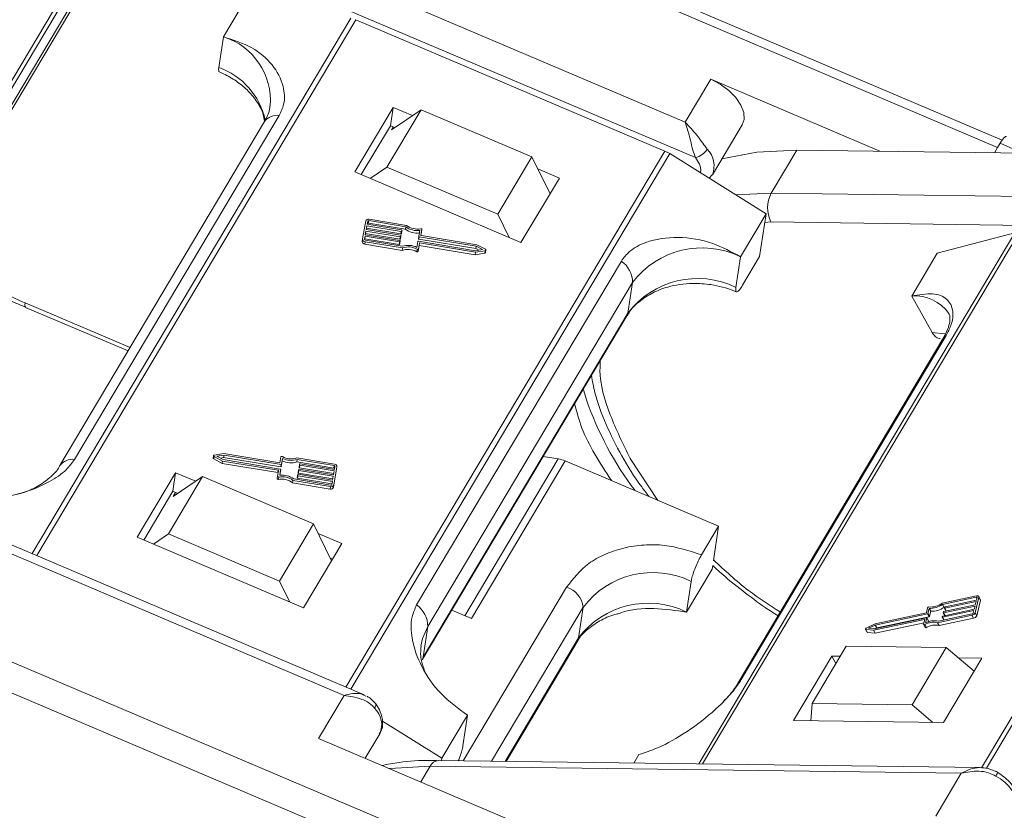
# Model space of a CAD drawing. Header units: millimetres. Extents: x 3117 to 4040, y -135 to 518.
# Tile 21 of 38: x 3547 to 3595, y 364 to 403. Entities that reach past the tile are written whole.
import ezdxf

# ---------------------------------------------------------------- set-up
doc = ezdxf.new("R2010")
doc.units = ezdxf.units.MM

msp = doc.modelspace()

# ---------------------------------------------------------------- linework, layer by layer
at = {"color": 7, "linetype": 'Continuous', "lineweight": 15}
for p, q in [((3552.977, 411.023), (3537.429, 384.901)), ((3537.552, 384.733), (3553.087, 410.834)), ((3579.452, 398.069), (3553.904, 408.938)), ((3594.965, 397.193), (3566.953, 409.11)), ((3567.332, 408.501), (3594.746, 396.839)), ((3579.954, 396.338), (3554.705, 407.079)), ((3550.363, 405.459), (3540.341, 388.621)), ((3540.271, 388.264), (3550.293, 405.102)), ((3556.847, 402.253), (3558.099, 404.358)), ((3563.088, 403.171), (3547.481, 376.948)), ((3547.711, 376.85), (3563.329, 403.091)), ((3563.329, 403.091), (3578.456, 396.656)), ((3556.847, 402.253), (3556.619, 400.753)), ((3580.705, 400.174), (3579.452, 398.069)), ((3588.986, 396.651), (3580.705, 400.174)), ((3565.154, 398.798), (3563.275, 395.64)), ((3566.518, 398.68), (3564.848, 395.874)), ((3565.154, 398.798), (3565.017, 397.898)), ((3565.068, 397.7), (3566.518, 398.68)), ((3566.098, 398.396), (3565.154, 398.798)), ((3571.942, 396.373), (3566.518, 398.68)), ((3549.556, 381.561), (3559.578, 398.399)), ((3558.859, 398.099), (3548.837, 381.26)), ((3565.017, 397.898), (3563.593, 395.505)), ((3565.228, 397.808), (3565.017, 397.898)), ((3565.068, 397.7), (3565.152, 397.841)), ((3580.78, 395.496), (3582.241, 397.951)), ((3583.664, 394.6), (3584.917, 396.705)), ((3584.917, 396.705), (3597.715, 396.536)), ((3594.746, 396.839), (3594.59, 396.577)), ((3594.871, 397.049), (3594.746, 396.839)), ((3595.96, 396.559), (3594.871, 397.049)), ((3578.456, 396.656), (3562.838, 370.415)), ((3563.083, 370.311), (3578.691, 396.533)), ((3570.272, 393.566), (3571.942, 396.373)), ((3571.942, 396.373), (3572.832, 394.565)), ((3578.691, 396.533), (3583.413, 393.589)), ((3564.848, 395.874), (3564.028, 395.32)), ((3570.272, 393.566), (3564.848, 395.874)), ((3573.291, 395.336), (3572.23, 395.787)), ((3563.275, 395.64), (3571.411, 392.179)), ((3571.411, 392.179), (3573.291, 395.336)), ((3580.627, 395.326), (3580.764, 395.5)), ((3572.836, 394.572), (3572.826, 394.576)), ((3583.664, 394.6), (3581.914, 394.524)), ((3609.67, 394.257), (3583.664, 394.6)), ((3565.81, 393.021), (3563.972, 393.326)), ((3570.833, 392.425), (3570.272, 393.566)), ((3583.413, 393.589), (3582.16, 391.484)), ((3583.413, 393.589), (3583.093, 391.49)), ((3563.814, 393.239), (3563.66, 392.356)), ((3563.868, 393.003), (3563.836, 392.819)), ((3563.839, 392.818), (3563.85, 392.883)), ((3563.85, 392.883), (3563.868, 393.003)), ((3563.85, 392.883), (3565.53, 392.604)), ((3565.548, 392.724), (3563.868, 393.003)), ((3563.907, 393.223), (3563.881, 393.076)), ((3563.881, 393.076), (3565.561, 392.798)), ((3563.884, 393.076), (3563.888, 393.103)), ((3563.888, 393.103), (3563.907, 393.223)), ((3563.959, 393.253), (3563.941, 393.133)), ((3563.941, 393.133), (3565.75, 392.832)), ((3565.768, 392.952), (3563.959, 393.253)), ((3565.75, 392.832), (3565.768, 392.952)), ((3583.645, 393.186), (3583.348, 393.165)), ((3610.564, 392.831), (3583.645, 393.186)), ((3563.779, 392.488), (3563.753, 392.34)), ((3563.753, 392.328), (3563.76, 392.368)), ((3563.76, 392.368), (3563.779, 392.488)), ((3563.76, 392.368), (3565.44, 392.089)), ((3565.458, 392.209), (3563.779, 392.488)), ((3563.823, 392.745), (3563.791, 392.561)), ((3563.791, 392.561), (3565.471, 392.283)), ((3563.794, 392.561), (3563.805, 392.625)), ((3563.805, 392.625), (3563.823, 392.745)), ((3563.805, 392.625), (3565.485, 392.347)), ((3565.503, 392.466), (3563.823, 392.745)), ((3563.836, 392.819), (3565.516, 392.54)), ((3565.485, 392.347), (3565.503, 392.466)), ((3565.511, 392.361), (3565.53, 392.481)), ((3565.511, 392.361), (3565.518, 392.398)), ((3565.518, 392.398), (3565.536, 392.518)), ((3565.53, 392.604), (3565.548, 392.724)), ((3565.536, 392.518), (3565.53, 392.481)), ((3565.556, 392.619), (3565.574, 392.739)), ((3565.556, 392.619), (3565.563, 392.655)), ((3565.563, 392.655), (3565.581, 392.775)), ((3565.581, 392.775), (3565.574, 392.739)), ((3566.392, 392.366), (3566.41, 392.486)), ((3566.41, 392.486), (3566.459, 392.771)), ((3566.412, 392.344), (3566.43, 392.464)), ((3569.222, 392.001), (3566.43, 392.464)), ((3566.562, 392.811), (3566.515, 392.545)), ((3566.516, 392.536), (3566.543, 392.691)), ((3569.253, 392.072), (3566.535, 392.522)), ((3566.562, 392.811), (3566.543, 392.691)), ((3595.591, 392.65), (3580.119, 366.655)), ((3580.305, 366.653), (3595.792, 392.672)), ((3591.79, 391.664), (3595.591, 392.65)), ((3609.452, 392.492), (3593.962, 366.467)), ((3594.194, 366.444), (3609.681, 392.464)), ((3563.66, 392.356), (3563.642, 392.236)), ((3563.762, 392.102), (3563.78, 392.222)), ((3563.762, 392.102), (3565.6, 391.798)), ((3563.78, 392.222), (3565.618, 391.917)), ((3563.793, 392.296), (3565.602, 391.996)), ((3565.44, 392.089), (3565.458, 392.209)), ((3565.467, 392.104), (3565.485, 392.223)), ((3565.467, 392.104), (3565.473, 392.14)), ((3565.473, 392.14), (3565.491, 392.26)), ((3565.491, 392.26), (3565.485, 392.223)), ((3565.6, 391.798), (3565.618, 391.917)), ((3566.316, 391.944), (3566.365, 392.229)), ((3566.38, 391.754), (3566.43, 392.038)), ((3566.391, 392.243), (3569.183, 391.78)), ((3566.399, 391.874), (3566.448, 392.158)), ((3566.412, 392.344), (3569.203, 391.881)), ((3566.43, 392.038), (3566.448, 392.158)), ((3566.43, 392.038), (3569.171, 391.584)), ((3566.448, 392.158), (3569.189, 391.704)), ((3569.203, 391.881), (3569.222, 392.001)), ((3569.203, 391.881), (3569.343, 391.806)), ((3569.53, 391.836), (3569.222, 392.001)), ((3569.672, 391.848), (3569.253, 392.072)), ((3566.326, 391.851), (3566.308, 391.732)), ((3566.38, 391.754), (3566.399, 391.874)), ((3569.171, 391.584), (3569.189, 391.704)), ((3569.171, 391.584), (3569.642, 391.66)), ((3569.183, 391.78), (3569.53, 391.836)), ((3569.189, 391.704), (3569.66, 391.78)), ((3569.66, 391.78), (3569.642, 391.66)), ((3569.676, 391.69), (3569.695, 391.81)), ((3581.932, 389.985), (3582.16, 391.484)), ((3582.258, 390.086), (3583.093, 391.49)), ((3590.538, 389.559), (3591.79, 391.664)), ((3576.324, 391.275), (3566.301, 374.437)), ((3566.851, 373.378), (3576.873, 390.216)), ((3576.645, 388.717), (3576.873, 390.216)), ((3590.538, 389.559), (3591.535, 387.778)), ((3547.136, 389.223), (3552.276, 387.037)), ((3547.162, 389.005), (3552.177, 386.871)), ((3566.578, 371.751), (3576.601, 388.59)), ((3576.645, 388.717), (3566.623, 371.878)), ((3582.198, 370.784), (3592.22, 387.622)), ((3592.069, 387.461), (3582.046, 370.622)), ((3556.868, 381.852), (3556.397, 381.776)), ((3556.874, 381.776), (3556.528, 381.72)), ((3556.856, 381.656), (3556.874, 381.776)), ((3559.609, 381.398), (3556.868, 381.852)), ((3559.666, 381.313), (3556.874, 381.776)), ((3556.363, 381.746), (3556.345, 381.626)), ((3556.367, 381.588), (3556.385, 381.708)), ((3556.367, 381.588), (3556.786, 381.364)), ((3556.385, 381.708), (3556.804, 381.484)), ((3556.528, 381.72), (3556.836, 381.555)), ((3556.696, 381.63), (3556.856, 381.656)), ((3556.786, 381.364), (3556.804, 381.484)), ((3556.786, 381.364), (3559.504, 380.914)), ((3556.804, 381.484), (3559.522, 381.034)), ((3556.836, 381.555), (3559.628, 381.092)), ((3556.856, 381.656), (3559.648, 381.193)), ((3559.659, 381.682), (3559.609, 381.398)), ((3559.648, 381.193), (3559.666, 381.313)), ((3559.674, 381.207), (3559.724, 381.492)), ((3559.674, 381.207), (3559.692, 381.327)), ((3559.742, 381.611), (3559.692, 381.327)), ((3559.724, 381.492), (3559.742, 381.611)), ((3560.437, 381.44), (3560.456, 381.56)), ((3560.437, 381.44), (3562.246, 381.14)), ((3562.277, 381.334), (3560.439, 381.639)), ((3562.265, 381.26), (3560.456, 381.56)), ((3560.548, 381.176), (3560.566, 381.296)), ((3560.566, 381.296), (3560.573, 381.333)), ((3560.568, 381.154), (3560.586, 381.273)), ((3562.266, 380.995), (3560.586, 381.273)), ((3560.599, 381.347), (3562.279, 381.068)), ((3573.234, 381.588), (3568.662, 373.906)), ((3568.983, 373.77), (3573.577, 381.488)), ((3573.234, 381.588), (3572.5, 381.7)), ((3573.577, 381.488), (3581.087, 378.293)), ((3576.756, 381.607), (3578.118, 379.555)), ((3563.728, 370.036), (3537.632, 381.138)), ((3554.506, 380.907), (3552.626, 377.749)), ((3554.506, 380.907), (3554.369, 380.007)), ((3555.487, 380.489), (3554.506, 380.907)), ((3559.496, 380.745), (3559.542, 381.011)), ((3559.504, 380.914), (3559.522, 381.034)), ((3559.648, 381.07), (3559.598, 380.785)), ((3559.601, 380.785), (3559.629, 380.95)), ((3559.629, 380.95), (3559.648, 381.07)), ((3560.477, 380.781), (3560.483, 380.817)), ((3560.503, 380.918), (3560.521, 381.038)), ((3560.509, 380.832), (3562.189, 380.553)), ((3560.521, 381.038), (3560.528, 381.075)), ((3560.523, 380.896), (3560.541, 381.016)), ((3560.523, 380.896), (3562.2, 380.618)), ((3562.221, 380.737), (3560.541, 381.016)), ((3560.554, 381.09), (3562.234, 380.811)), ((3560.568, 381.154), (3562.245, 380.875)), ((3562.225, 380.197), (3562.379, 381.08)), ((3562.234, 380.811), (3562.266, 380.995)), ((3562.244, 380.317), (3562.397, 381.2)), ((3562.246, 381.14), (3562.265, 381.26)), ((3562.279, 381.068), (3562.304, 381.216)), ((3562.397, 381.2), (3562.379, 381.08)), ((3537.419, 380.781), (3562.749, 370.005)), ((3555.828, 380.719), (3554.157, 377.913)), ((3554.378, 379.739), (3555.828, 380.719)), ((3561.252, 378.412), (3555.828, 380.719)), ((3559.496, 380.745), (3559.478, 380.625)), ((3559.538, 380.581), (3559.556, 380.701)), ((3560.229, 380.415), (3560.247, 380.535)), ((3560.229, 380.415), (3562.067, 380.11)), ((3560.247, 380.535), (3562.085, 380.23)), ((3560.289, 380.604), (3562.098, 380.303)), ((3560.458, 380.661), (3560.477, 380.781)), ((3560.478, 380.638), (3560.497, 380.758)), ((3560.478, 380.638), (3562.156, 380.36)), ((3562.176, 380.48), (3560.497, 380.758)), ((3562.151, 380.333), (3562.176, 380.48)), ((3562.189, 380.553), (3562.221, 380.737)), ((3562.225, 380.197), (3562.244, 380.317)), ((3554.369, 380.007), (3552.945, 377.614)), ((3554.617, 379.901), (3554.369, 380.007)), ((3554.503, 379.95), (3554.378, 379.739)), ((3562.085, 380.23), (3562.067, 380.11)), ((3559.582, 375.605), (3561.252, 378.412)), ((3561.252, 378.412), (3562.141, 376.604)), ((3553.418, 377.413), (3554.157, 377.913)), ((3554.157, 377.913), (3559.582, 375.605)), ((3562.642, 377.445), (3561.485, 377.937)), ((3581.087, 378.293), (3580.252, 376.889)), ((3581.087, 378.293), (3580.829, 376.595)), ((3552.626, 377.749), (3560.763, 374.288)), ((3560.763, 374.288), (3562.642, 377.445)), ((3562.187, 376.681), (3562.081, 376.726)), ((3579.515, 374.088), (3580.768, 376.193)), ((3580.795, 376.375), (3580.768, 376.193)), ((3560.088, 374.575), (3559.582, 375.605)), ((3579.515, 374.088), (3579.743, 375.588)), ((3573.643, 375.304), (3568.586, 366.807)), ((3593.717, 374.881), (3592.035, 374.519)), ((3593.702, 374.817), (3592.047, 374.461)), ((3593.691, 374.605), (3592.154, 374.274)), ((3592.169, 374.338), (3593.706, 374.668)), ((3593.639, 374.053), (3593.821, 374.813)), ((3593.653, 374.446), (3593.691, 374.605)), ((3593.73, 374.767), (3593.702, 374.817)), ((3593.706, 374.668), (3593.737, 374.795)), ((3593.719, 373.91), (3593.901, 374.67)), ((3593.897, 374.712), (3593.817, 374.854)), ((3593.821, 374.813), (3593.901, 374.67)), ((3568.023, 374.178), (3568.983, 373.77)), ((3569.974, 366.789), (3574.456, 374.32)), ((3574.228, 372.82), (3574.456, 374.32)), ((3591.258, 374.052), (3588.75, 373.513)), ((3591.317, 374.297), (3591.258, 374.052)), ((3591.391, 374.267), (3591.332, 374.022)), ((3591.47, 374.125), (3591.391, 374.267)), ((3591.412, 373.88), (3591.47, 374.125)), ((3592.126, 374.319), (3592.047, 374.461)), ((3593.585, 374.161), (3592.048, 373.831)), ((3592.063, 373.894), (3593.6, 374.224)), ((3592.083, 374.064), (3592.091, 374.095)), ((3592.084, 374.057), (3592.163, 373.916)), ((3593.638, 374.383), (3592.101, 374.052)), ((3592.176, 373.918), (3592.101, 374.052)), ((3592.116, 374.116), (3593.653, 374.446)), ((3592.126, 374.319), (3592.147, 374.323)), ((3592.137, 374.285), (3592.144, 374.317)), ((3592.137, 374.279), (3592.216, 374.137)), ((3592.229, 374.14), (3592.154, 374.274)), ((3593.554, 374.034), (3593.585, 374.161)), ((3593.6, 374.224), (3593.638, 374.383)), ((3593.719, 373.91), (3593.639, 374.053)), ((3588.674, 373.196), (3591.161, 373.73)), ((3588.707, 373.263), (3591.261, 373.812)), ((3591.307, 374.002), (3588.752, 373.453)), ((3588.754, 373.053), (3591.142, 373.567)), ((3588.832, 373.31), (3591.387, 373.859)), ((3591.124, 373.49), (3591.179, 373.719)), ((3591.175, 373.705), (3591.161, 373.73)), ((3591.279, 373.801), (3591.22, 373.556)), ((3591.358, 373.665), (3591.278, 373.808)), ((3591.358, 373.658), (3591.279, 373.801)), ((3591.387, 373.859), (3591.307, 374.002)), ((3591.412, 373.88), (3591.332, 374.022)), ((3591.346, 373.606), (3591.358, 373.658)), ((3591.807, 373.569), (3593.489, 373.93)), ((3591.887, 373.426), (3591.807, 373.569)), ((3591.849, 373.638), (3593.504, 373.994)), ((3591.887, 373.426), (3593.569, 373.788)), ((3592.03, 373.842), (3592.038, 373.874)), ((3592.031, 373.835), (3592.11, 373.694)), ((3592.123, 373.697), (3592.048, 373.831)), ((3593.489, 373.93), (3593.569, 373.788)), ((3566.851, 373.378), (3566.623, 371.878)), ((3588.281, 373.247), (3588.36, 373.105)), ((3588.298, 373.238), (3588.674, 373.196)), ((3588.378, 373.095), (3588.298, 373.238)), ((3588.75, 373.513), (3588.312, 373.296)), ((3588.378, 373.095), (3588.754, 373.053)), ((3588.752, 373.453), (3588.43, 373.294)), ((3588.43, 373.294), (3588.707, 373.263)), ((3588.754, 373.053), (3588.674, 373.196)), ((3588.832, 373.31), (3588.752, 373.453)), ((3588.758, 373.274), (3588.832, 373.31)), ((3591.125, 373.476), (3591.205, 373.333)), ((3591.257, 373.332), (3591.178, 373.474)), ((3574.228, 372.82), (3570.633, 366.78)), ((3570.679, 366.779), (3574.161, 372.63)), ((3587.329, 372.419), (3585.659, 369.612)), ((3592.228, 372.354), (3587.329, 372.419)), ((3590.558, 369.548), (3592.228, 372.354)), ((3592.228, 372.354), (3593.591, 371.189)), ((3573.031, 360.355), (3545.617, 372.018)), ((3586.629, 371.933), (3584.75, 368.776)), ((3587.037, 371.928), (3586.629, 371.933)), ((3586.629, 371.933), (3586.828, 371.577)), ((3592.097, 368.679), (3593.977, 371.836)), ((3593.977, 371.836), (3592.816, 371.851)), ((3544.097, 371.146), (3572.454, 359.083)), ((3562.749, 370.005), (3561.496, 367.9)), ((3585.608, 368.764), (3585.659, 369.612)), ((3585.659, 369.612), (3590.558, 369.548)), ((3591.566, 368.686), (3590.558, 369.548)), ((3564.626, 368.748), (3567.544, 366.928)), ((3567.544, 366.928), (3568.797, 369.033)), ((3568.797, 369.033), (3568.569, 367.533)), ((3584.75, 368.776), (3592.097, 368.679)), ((3561.496, 367.9), (3574.284, 362.46)), ((3563.777, 366.93), (3564.494, 368.133)), ((3593.904, 366.473), (3567.372, 366.823)), ((3567.544, 366.928), (3567.528, 366.821)), ((3576.93, 366.697), (3577.175, 367.108)), ((3566.504, 365.77), (3566.96, 366.536)), ((3566.96, 366.536), (3592.967, 366.193)), ((3592.967, 366.193), (3591.714, 364.088))]:
    msp.add_line(p, q, dxfattribs=at)
at = {"color": 7, "linetype": 'Continuous', "lineweight": 15, "flags": 128}
for points in [[(3582.241, 397.951), (3582.331, 398.205), (3582.316, 398.542), (3582.18, 398.908), (3581.93, 399.279), (3581.585, 399.629), (3581.167, 399.934), (3580.705, 400.174)], [(3584.917, 396.705), (3582.954, 396.605), (3581.242, 396.272)], [(3547.136, 389.223), (3547.126, 389.12), (3547.132, 389.047), (3547.155, 389.008), (3547.159, 389.006)], [(3576.645, 388.717), (3576.61, 388.607), (3576.601, 388.59)], [(3592.203, 387.702), (3592.14, 387.715), (3591.535, 387.778)], [(3592.22, 387.622), (3592.133, 387.546), (3592.069, 387.461)], [(3574.617, 384.486), (3574.481, 384.923), (3574.461, 384.995)], [(3593.737, 374.795), (3593.737, 374.801), (3593.736, 374.806), (3593.734, 374.811), (3593.73, 374.814), (3593.724, 374.817), (3593.718, 374.818), (3593.71, 374.818), (3593.702, 374.817)], [(3593.717, 374.881), (3593.741, 374.884), (3593.764, 374.884), (3593.784, 374.88), (3593.8, 374.872), (3593.813, 374.861), (3593.821, 374.847), (3593.823, 374.831), (3593.821, 374.813)], [(3592.101, 374.052), (3592.097, 374.052), (3592.093, 374.052), (3592.09, 374.053), (3592.087, 374.054), (3592.085, 374.056), (3592.084, 374.058), (3592.083, 374.061), (3592.083, 374.064)], [(3592.154, 374.274), (3592.15, 374.274), (3592.146, 374.274), (3592.143, 374.274), (3592.14, 374.276), (3592.138, 374.277), (3592.137, 374.28), (3592.136, 374.282), (3592.137, 374.285)], [(3591.179, 373.719), (3591.179, 373.722), (3591.179, 373.725), (3591.177, 373.727), (3591.175, 373.729), (3591.172, 373.73), (3591.169, 373.731), (3591.165, 373.731), (3591.161, 373.73)], [(3591.261, 373.812), (3591.265, 373.813), (3591.269, 373.812), (3591.272, 373.812), (3591.275, 373.811), (3591.277, 373.809), (3591.279, 373.806), (3591.279, 373.804), (3591.279, 373.801)], [(3592.048, 373.831), (3592.044, 373.83), (3592.04, 373.83), (3592.037, 373.831), (3592.034, 373.832), (3592.032, 373.834), (3592.03, 373.836), (3592.03, 373.839), (3592.03, 373.842)], [(3566.51, 372.419), (3566.595, 372.801), (3566.851, 373.378)], [(3588.298, 373.238), (3588.289, 373.24), (3588.282, 373.245), (3588.279, 373.252), (3588.279, 373.261), (3588.283, 373.271), (3588.29, 373.28), (3588.3, 373.289), (3588.312, 373.296)], [(3591.178, 373.474), (3591.167, 373.47), (3591.156, 373.467), (3591.146, 373.466), (3591.137, 373.467), (3591.13, 373.471), (3591.125, 373.476), (3591.123, 373.482), (3591.124, 373.49)], [(3591.205, 373.333), (3591.205, 373.333), (3591.21, 373.328), (3591.217, 373.325), (3591.226, 373.323), (3591.236, 373.324), (3591.247, 373.327), (3591.257, 373.332)], [(3574.161, 372.63), (3574.199, 372.709), (3574.228, 372.82)], [(3566.623, 371.878), (3566.588, 371.768), (3566.581, 371.755)], [(3564.952, 366.43), (3564.998, 366.436), (3566.96, 366.536)], [(3594.658, 366.052), (3594.696, 366.116), (3594.725, 366.169), (3594.745, 366.208), (3594.756, 366.232), (3594.756, 366.24), (3594.755, 366.24)]]:
    msp.add_lwpolyline(points, dxfattribs=at)
at = {"color": 7, "linetype": 'Continuous', "lineweight": 15}
for centre, radius, start, end in [((3555.87, 399.128), 3.274, 355.4221, 72.6531), ((3555.41, 397.395), 3.57, 12.8119, 70.2072), ((3559.459, 397.676), 0.734, 80.6638, 144.7921), ((3579.752, 397.235), 0.92, 282.7299, 327.8055), ((3579.697, 395.929), 1.167, 338.1868, 44.3852), ((3577.785, 395.083), 1.71, 58.0275, 66.9045), ((3585.019, 393.875), 1.537, 151.8473, 206.6363), ((3563.938, 393.2), 0.13, 74.933, 162.8513), ((3563.93, 393.091), 0.0434, 74.933, 162.8513), ((3563.948, 393.211), 0.0434, 74.933, 162.8513), ((3566.342, 393.728), 0.965, 233.5374, 277.0104), ((3566.335, 393.686), 0.847, 231.6812, 281.28), ((3566.515, 392.81), 0.0468, 0.652, 107.0684), ((3565.491, 392.367), 0.0217, 254.933, 342.8513), ((3565.509, 392.487), 0.0217, 254.933, 342.8513), ((3565.515, 392.519), 0.0213, 357.3759, 86.471), ((3565.535, 392.625), 0.0217, 254.933, 342.8513), ((3565.554, 392.745), 0.0217, 254.933, 342.8513), ((3565.56, 392.776), 0.0213, 357.3759, 86.471), ((3566.323, 393.608), 0.965, 233.5374, 277.0104), ((3566.413, 392.366), 0.0213, 177.3759, 266.471), ((3566.431, 392.485), 0.0213, 177.3759, 266.471), ((3566.537, 392.544), 0.0213, 177.3759, 266.471), ((3563.77, 392.23), 0.128, 177.3759, 266.471), ((3563.788, 392.35), 0.128, 177.3759, 266.471), ((3563.796, 392.338), 0.0426, 177.3759, 266.471), ((3565.446, 392.11), 0.0217, 254.933, 342.8513), ((3565.464, 392.23), 0.0217, 254.933, 342.8513), ((3565.47, 392.261), 0.0213, 357.3759, 86.471), ((3565.894, 391.072), 0.969, 64.2077, 107.5575), ((3565.901, 391.116), 0.85, 59.9337, 109.4244), ((3566.386, 392.223), 0.0217, 74.933, 162.8513), ((3580.283, 387.656), 4.263, 63.8773, 143.0988), ((3565.882, 390.996), 0.85, 59.9337, 109.4244), ((3566.336, 391.77), 0.0474, 234.4757, 339.7706), ((3566.354, 391.89), 0.0474, 234.4757, 339.7706), ((3569.64, 391.697), 0.0374, 273.7661, 348.3629), ((3569.659, 391.815), 0.0351, 272.1302, 68.1339), ((3575.571, 390.213), 1.302, 0.1518, 54.7071), ((3580.055, 386.157), 4.263, 63.8773, 143.0988), ((3590.708, 387.554), 2.012, 34.9765, 94.8636), ((3590.058, 389.868), 16.352, 199.2166, 216.9719), ((3556.398, 381.741), 0.0351, 92.1302, 248.1339), ((3549.456, 380.792), 0.775, 82.6003, 143.033), ((3556.383, 381.623), 0.0381, 175.2466, 245.9663), ((3559.703, 381.666), 0.0474, 54.4757, 159.7706), ((3559.672, 381.333), 0.0217, 254.933, 342.8513), ((3560.145, 382.364), 0.969, 244.2077, 287.5575), ((3560.157, 382.44), 0.85, 239.9337, 289.4244), ((3560.163, 382.484), 0.969, 244.2077, 287.5575), ((3560.588, 381.295), 0.0213, 177.3759, 266.471), ((3560.593, 381.326), 0.0217, 74.933, 162.8513), ((3562.269, 381.206), 0.128, 357.3759, 86.471), ((3573.004, 380.164), 1.442, 66.6202, 80.8282), ((3559.501, 380.889), 0.0243, 26.1239, 83.0605), ((3559.521, 381.012), 0.0213, 357.3759, 86.471), ((3559.716, 379.828), 0.965, 53.5374, 97.0104), ((3559.626, 381.071), 0.0213, 357.3759, 86.471), ((3559.654, 381.214), 0.0217, 254.933, 342.8513), ((3560.504, 380.811), 0.0217, 74.933, 162.8513), ((3560.525, 380.917), 0.0213, 177.3759, 266.471), ((3560.543, 381.037), 0.0213, 177.3759, 266.471), ((3560.549, 381.069), 0.0217, 74.933, 162.8513), ((3560.569, 381.175), 0.0213, 177.3759, 266.471), ((3562.241, 381.093), 0.0472, 18.3841, 83.5527), ((3562.262, 381.218), 0.0426, 357.3759, 86.471), ((3559.524, 380.626), 0.0468, 180.652, 287.0684), ((3559.543, 380.746), 0.0468, 180.652, 287.0684), ((3559.704, 379.75), 0.847, 51.6812, 101.28), ((3559.722, 379.87), 0.847, 51.6812, 101.28), ((3560.48, 380.66), 0.0213, 177.3759, 266.471), ((3560.498, 380.78), 0.0213, 177.3759, 266.471), ((3562.119, 380.356), 0.13, 254.933, 342.8513), ((3562.109, 380.345), 0.0434, 254.933, 342.8513), ((3562.101, 380.236), 0.13, 254.933, 342.8513), ((3577.866, 371.76), 4.263, 63.8773, 143.0988), ((3573.312, 374.203), 1.15, 5.8442, 73.2467), ((3593.848, 374.686), 0.0557, 343.8336, 27.8224), ((3565.549, 373.374), 1.302, 0.1518, 54.7071), ((3577.638, 370.26), 4.263, 63.8773, 143.0988), ((3591.379, 374.272), 0.0666, 85.082, 158.2244), ((3591.465, 375.313), 0.978, 265.3225, 305.7278), ((3591.408, 375.413), 1.145, 269.1116, 303.865), ((3591.488, 375.27), 1.145, 269.1116, 303.865), ((3592.122, 374.083), 0.0332, 100.1334, 158.2827), ((3592.175, 374.305), 0.0332, 100.1334, 158.2827), ((3593.454, 374.126), 0.199, 280.1334, 338.2827), ((3591.605, 372.769), 0.825, 75.8196, 121.243), ((3591.646, 372.742), 0.918, 77.2169, 117.6436), ((3591.301, 374.035), 0.0332, 280.1334, 338.2827), ((3591.35, 373.661), 0.00928, 343.8336, 27.8224), ((3591.381, 373.892), 0.0332, 280.1334, 338.2827), ((3592.069, 373.861), 0.0332, 100.1334, 158.2827), ((3593.493, 374.059), 0.0664, 280.1334, 338.2827), ((3593.534, 373.984), 0.199, 280.1334, 338.2827), ((3588.378, 373.116), 0.0209, 212.1089, 269.2961), ((3591.685, 372.627), 0.825, 75.8196, 121.243), ((3582.493, 370.355), 0.521, 124.5335, 150.0146), ((3564.078, 369.529), 0.222, 318.5879, 24.8741), ((3563.503, 368.585), 1.089, 335.49, 47.082), ((3567.415, 366.322), 0.503, 94.9347, 154.8594), ((3593.732, 364.211), 2.062, 4.918, 63.3013)]:
    msp.add_arc(centre, radius, start, end, dxfattribs=at)
for points, knots in [([(3559.578, 398.399), (3559.661, 398.582), (3559.878, 399.057), (3559.803, 399.941), (3559.296, 400.915), (3558.285, 401.788), (3557.33, 402.097), (3556.847, 402.253)], [0, 0, 0, 0, 0.109672, 0.284648, 0.519248, 0.75632, 1, 1, 1, 1]), ([(3556.619, 400.753), (3556.612, 400.692), (3556.6, 400.577), (3556.632, 400.553), (3556.647, 400.541)], [0, 0, 0, 0, 0.539601, 1, 1, 1, 1]), ([(3556.642, 400.531), (3556.737, 400.491), (3557.057, 400.353), (3557.552, 400.046), (3558.093, 399.589), (3558.521, 399.049), (3558.791, 398.544), (3558.84, 398.232), (3558.858, 398.122)], [0, 0, 0, 0, 0.078573, 0.26558, 0.457343, 0.662559, 0.880233, 1, 1, 1, 1]), ([(3559.113, 398.866), (3559.112, 398.812), (3559.106, 398.544), (3558.963, 398.297), (3558.849, 398.1)], [0, 0, 0, 0, 0.205242, 1, 1, 1, 1]), ([(3579.452, 398.069), (3579.645, 397.865), (3579.943, 397.549), (3580.296, 397.065), (3580.457, 396.845), (3580.53, 396.745)], [0, 0, 0, 0, 0.4984129, 0.772928, 1, 1, 1, 1]), ([(3579.954, 396.338), (3579.913, 396.457), (3579.824, 396.71), (3579.706, 397.188), (3579.583, 397.666), (3579.496, 397.935), (3579.452, 398.069)], [0, 0, 0, 0, 0.23435, 0.498195, 0.748869, 1, 1, 1, 1]), ([(3595.17, 397.361), (3595.168, 397.365), (3595.153, 397.392), (3595.082, 397.34), (3594.978, 397.222), (3594.901, 397.098), (3594.871, 397.049)], [0, 0, 0, 0, 0.0635395, 0.4158844, 0.7682293, 1, 1, 1, 1]), ([(3580.193, 395.597), (3580.202, 395.626), (3580.239, 395.745), (3580.168, 396.008), (3580.024, 396.229), (3579.954, 396.338)], [0, 0, 0, 0, 0.142722, 0.582056, 1, 1, 1, 1]), ([(3582.16, 391.484), (3581.713, 391.723), (3580.735, 392.244), (3579.086, 392.516), (3577.688, 392.305), (3576.754, 391.837), (3576.45, 391.44), (3576.324, 391.275)], [0, 0, 0, 0, 0.219162, 0.4791659, 0.7354888, 0.890617, 1, 1, 1, 1]), ([(3542.298, 391.669), (3542.752, 391.365), (3543.87, 390.618), (3545.351, 389.839), (3546.526, 389.275), (3546.991, 389.085), (3547.163, 389.015)], [0, 0, 0, 0, 0.2944829, 0.7242002, 0.8979028, 1, 1, 1, 1]), ([(3542.401, 391.842), (3543.074, 391.391), (3544.584, 390.381), (3546.226, 389.636), (3547.136, 389.223)], [0, 0, 0, 0, 0.445764, 1, 1, 1, 1]), ([(3576.623, 388.585), (3576.647, 388.638), (3576.765, 388.902), (3577.185, 389.301), (3577.83, 389.731), (3578.517, 389.995), (3579.188, 390.138), (3579.9, 390.203), (3580.416, 390.149), (3580.709, 390.119)], [0, 0, 0, 0, 0.049047, 0.241253, 0.417584, 0.582695, 0.702789, 0.83168, 1, 1, 1, 1]), ([(3580.709, 390.119), (3581.095, 390.043), (3581.529, 389.957), (3581.914, 389.781), (3581.955, 389.762)], [0, 0, 0, 0, 0.891824, 1, 1, 1, 1]), ([(3582.258, 390.086), (3582.212, 390.014), (3582.12, 389.87), (3582.011, 389.763), (3581.94, 389.756), (3581.915, 389.841), (3581.927, 389.944), (3581.932, 389.985)], [0, 0, 0, 0, 0.214694, 0.429388, 0.644082, 0.858775, 1, 1, 1, 1]), ([(3592.22, 387.622), (3592.309, 387.796), (3592.54, 388.245), (3592.59, 388.9), (3592.31, 389.459), (3591.618, 389.748), (3590.901, 389.623), (3590.538, 389.559)], [0, 0, 0, 0, 0.109672, 0.284648, 0.519248, 0.75632, 1, 1, 1, 1]), ([(3592.351, 388.706), (3592.358, 388.698), (3592.393, 388.652), (3592.416, 388.546), (3592.403, 388.245), (3592.295, 387.867), (3592.126, 387.576), (3592.056, 387.457)], [0, 0, 0, 0, 0.0678944, 0.3455311, 0.5918392, 0.8324409, 1, 1, 1, 1]), ([(3591.535, 387.778), (3591.584, 387.707), (3591.683, 387.566), (3591.829, 387.477), (3591.911, 387.489), (3591.929, 387.491)], [0, 0, 0, 0, 0.4389656, 0.8779311, 1, 1, 1, 1]), ([(3575.295, 386.397), (3575.286, 386.24), (3575.239, 385.42), (3575.687, 383.79), (3576.406, 382.321), (3576.756, 381.607)], [0, 0, 0, 0, 0.10851, 0.567217, 1, 1, 1, 1]), ([(3574.861, 385.668), (3574.912, 385.388), (3575.054, 384.602), (3575.549, 383.279), (3576.32, 381.736), (3577.046, 380.548), (3577.563, 379.896), (3577.688, 379.739)], [0, 0, 0, 0, 0.144025, 0.404502, 0.663047, 0.91862, 1, 1, 1, 1]), ([(3575.835, 380.527), (3575.277, 381.392), (3574.453, 382.668), (3574.139, 383.891), (3574.038, 384.285)], [0, 0, 0, 0, 0.677474, 1, 1, 1, 1]), ([(3543.484, 379.802), (3543.955, 379.723), (3544.986, 379.552), (3546.71, 379.771), (3548.16, 380.327), (3549.121, 380.973), (3549.428, 381.389), (3549.556, 381.561)], [0, 0, 0, 0, 0.219162, 0.4791659, 0.7354888, 0.890617, 1, 1, 1, 1]), ([(3548.826, 381.26), (3548.818, 381.24), (3548.731, 381.026), (3548.372, 380.664), (3547.76, 380.225), (3547.198, 379.966), (3546.843, 379.887), (3546.771, 379.871)], [0, 0, 0, 0, 0.033146, 0.34859, 0.638804, 0.926659, 1, 1, 1, 1]), ([(3580.252, 376.889), (3579.655, 377.084), (3578.737, 377.384), (3577.425, 377.395), (3576.431, 377.25), (3575.513, 376.936), (3574.463, 376.359), (3573.967, 375.72), (3573.643, 375.304)], [0, 0, 0, 0, 0.239457, 0.368361, 0.5, 0.631639, 0.760543, 1, 1, 1, 1]), ([(3579.743, 375.588), (3579.758, 375.663), (3579.787, 375.813), (3579.887, 376.114), (3580.013, 376.428), (3580.142, 376.697), (3580.22, 376.835), (3580.252, 376.889)], [0, 0, 0, 0, 0.2146939, 0.4293877, 0.6440816, 0.8587754, 1, 1, 1, 1]), ([(3580.836, 376.645), (3581.388, 376.128), (3582.382, 375.197), (3583.577, 374.43), (3584.109, 374.088)], [0, 0, 0, 0, 0.554769, 1, 1, 1, 1]), ([(3580.795, 376.375), (3580.913, 376.263), (3581.373, 375.827), (3582.24, 375.145), (3583.184, 374.42), (3583.784, 374.039), (3583.999, 373.903)], [0, 0, 0, 0, 0.12306, 0.482323, 0.814415, 1, 1, 1, 1]), ([(3566.301, 374.437), (3566.217, 374.246), (3565.996, 373.751), (3566.044, 372.681), (3566.5, 371.372), (3567.439, 370.027), (3568.34, 369.367), (3568.797, 369.033)], [0, 0, 0, 0, 0.1096723, 0.2846477, 0.5192481, 0.7563203, 1, 1, 1, 1]), ([(3576.229, 374.021), (3576.251, 374.03), (3576.777, 374.231), (3577.959, 374.315), (3578.992, 374.164), (3579.515, 374.088)], [0, 0, 0, 0, 0.0202254, 0.5033796, 1, 1, 1, 1]), ([(3574.172, 372.628), (3574.18, 372.649), (3574.267, 372.863), (3574.626, 373.226), (3575.238, 373.665), (3575.801, 373.924), (3576.157, 374.003), (3576.23, 374.019)], [0, 0, 0, 0, 0.03387, 0.348769, 0.638481, 0.925838, 1, 1, 1, 1]), ([(3566.964, 370.753), (3566.961, 370.756), (3566.804, 370.94), (3566.632, 371.345), (3566.465, 371.904), (3566.509, 372.256), (3566.53, 372.42)], [0, 0, 0, 0, 0.006418, 0.333904, 0.690779, 1, 1, 1, 1]), ([(3577.175, 367.108), (3577.538, 367.227), (3578.333, 367.488), (3579.724, 368.315), (3580.941, 369.298), (3581.781, 370.164), (3582.076, 370.602), (3582.198, 370.784)], [0, 0, 0, 0, 0.219162, 0.4791659, 0.7354888, 0.890617, 1, 1, 1, 1]), ([(3582.034, 370.618), (3582.01, 370.573), (3581.893, 370.353), (3581.641, 370.028), (3581.378, 369.768), (3581.308, 369.699)], [0, 0, 0, 0, 0.156523, 0.775539, 1, 1, 1, 1]), ([(3562.749, 370.005), (3562.894, 370.041), (3563.183, 370.114), (3563.557, 370.115), (3563.732, 370.018), (3563.809, 369.976)], [0, 0, 0, 0, 0.360965, 0.721272, 1, 1, 1, 1]), ([(3564.244, 369.382), (3564.163, 369.468), (3563.984, 369.658), (3563.487, 369.902), (3563.038, 369.964), (3562.749, 370.005)], [0, 0, 0, 0, 0.227063, 0.501587, 1, 1, 1, 1]), ([(3564.279, 369.623), (3564.194, 369.719), (3564.069, 369.861), (3563.909, 369.94), (3563.858, 369.966)], [0, 0, 0, 0, 0.673836, 1, 1, 1, 1]), ([(3564.473, 368.131), (3564.494, 368.156), (3564.623, 368.308), (3564.667, 368.708), (3564.562, 369.161), (3564.383, 369.5), (3564.245, 369.657), (3564.198, 369.71)], [0, 0, 0, 0, 0.060237, 0.361788, 0.67307, 0.889244, 1, 1, 1, 1]), ([(3568.569, 367.533), (3568.554, 367.458), (3568.524, 367.308), (3568.439, 367.044), (3568.369, 366.875), (3568.342, 366.81)], [0, 0, 0, 0, 0.380545, 0.76109, 1, 1, 1, 1]), ([(3567.379, 366.809), (3567.245, 366.815), (3566.574, 366.844), (3565.634, 366.778), (3564.88, 366.633), (3564.6, 366.58)], [0, 0, 0, 0, 0.135288, 0.678364, 1, 1, 1, 1]), ([(3592.967, 366.193), (3593.109, 366.27), (3593.395, 366.425), (3593.706, 366.457), (3593.861, 366.473)], [0, 0, 0, 0, 0.500456, 1, 1, 1, 1]), ([(3594.757, 366.238), (3594.587, 366.32), (3594.315, 366.451), (3594.018, 366.467), (3593.906, 366.473)], [0, 0, 0, 0, 0.623477, 1, 1, 1, 1]), ([(3594.658, 366.052), (3594.539, 366.113), (3594.277, 366.248), (3593.683, 366.338), (3593.248, 366.249), (3592.967, 366.193)], [0, 0, 0, 0, 0.227063, 0.501587, 1, 1, 1, 1]), ([(3595.807, 364.524), (3595.819, 364.568), (3595.873, 364.779), (3595.754, 365.128), (3595.543, 365.517), (3595.212, 365.918), (3594.88, 366.148), (3594.672, 366.292)], [0, 0, 0, 0, 0.068968, 0.327334, 0.506759, 0.690615, 1, 1, 1, 1])]:
    msp.add_open_spline(points, degree=3, knots=knots, dxfattribs=at)

doc.saveas('drawing.dxf')
